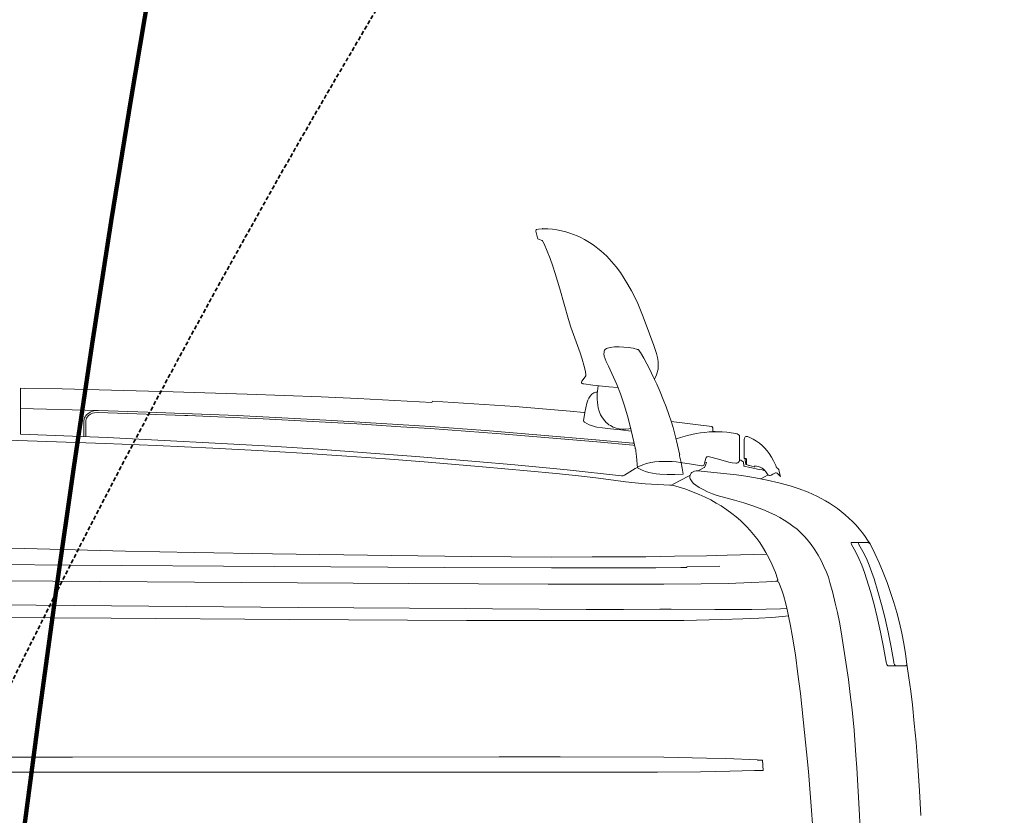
# Model space of a CAD drawing. Header units: millimetres. Extents: x 2204655785 to 2205143108, y 485765510 to 486291538.
# Tile 57 of 156: x 2204979450 to 2204980974, y 486175425 to 486176657. Entities that reach past the tile are written whole.
import ezdxf
from ezdxf.enums import TextEntityAlignment as Align
from ezdxf.lldxf.tags import DXFTag

# ---------------------------------------------------------------- set-up
doc = ezdxf.new("R2010")
doc.units = ezdxf.units.MM
doc.linetypes.add('DASHED2', pattern=[9.525, 6.35, -3.175])
doc.linetypes.add('НЕВИДИМАЯX2', pattern=[19.05, 12.7, -6.35])
for name, color, linetype in [('206ППР Панелевоз', 7, 'Continuous'), ('ППР_Автокран СКАТ-40', 7, 'Continuous'), ('ППР_Автокран_Опасная зона', 1, 'Continuous'), ('ППР_Автокран_Стрела', 7, 'Continuous'), ('ППР_Автокран_Стрела_15м', 7, 'Continuous'), ('ППР_Опасная зона от крана', 1, 'Continuous'), ('ППР_Разрез', 5, 'Continuous'), ('ППР_СКЛАД №2', 7, 'Continuous'), ('ППР_Стрела', 7, 'Continuous')]:
    doc.layers.add(name, color=color, linetype=linetype)
doc.styles.add('ППРк_М1-1', font='GOST_Common Italic.ttf', dxfattribs={"height": 800})
doc.styles.add('ППРк_М1-1кран', font='GOST_Common Italic.ttf', dxfattribs={"width": 0.8, "height": 600})
tags = doc.linetypes.add('опасная зона_Кран', pattern='A,30,-8,4,-8,30,-8,4,-8,30,-8,4,[230,Bbox.shx,S=2.5,R=0,X=0,Y=-10],-6', length=148).pattern_tags.tags
tags[24] = DXFTag(74, 5)

# ---------------------------------------------------------------- blocks, each defined once
blk = doc.blocks.new('*U420')
at = {"layer": 'ППР_Опасная зона от крана', "linetype": 'опасная зона_Кран', "lineweight": 80, "ltscale": 100}
blk.add_arc((135, 0), 50270, 90, 270, dxfattribs=at)
at = {"layer": 'ППР_Стрела', "linetype": 'НЕВИДИМАЯX2', "lineweight": 50, "ltscale": 100}
blk.add_arc((135, 0), 38700, 90, 270, dxfattribs=at)
at = {"layer": 'ППР_Стрела', "linetype": 'Continuous', "lineweight": 100}
blk.add_arc((135, 0), 30700, 90, 270, dxfattribs=at)
at = {"style": 'ППРк_М1-1', "width": 0.8}
for tag, p, height, flags in [('ОПАСНАЯ_ЗОНА', (25480.86, 21929.55), 800, 1), ('ОТЛЕТ_ГРУЗА', (25413.72, 20678.22), 800, 1), ('Кол-во_элементов', (2695.66, -1978.25), 1200, 8)]:
    blk.add_attdef(tag, p, '', height=height, dxfattribs=dict(at, flags=flags))
at = {"style": 'ППРк_М1-1', "width": 0.8, "flags": 8}
blk.add_attdef('МАРКА_КРАНА', text='', height=1200, dxfattribs=at).set_placement((8837.5, 818.17), align=Align.CENTER)
blk.add_attdef('ВЫСОТА', text='', height=1200, dxfattribs=at).set_placement((9134.89, -8454.02), align=Align.MIDDLE_CENTER)
at = {"layer": 'Defpoints', "style": 'ППРк_М1-1', "width": 0.8, "flags": 1}
for tag, p in [('МАКСИМАЛЬНАЯ_ДЛИНА_ГРУЗА', (25470.43, 19233.22)), ('ШИРИНА_ГРУЗА', (25397.01, 17803.51))]:
    blk.add_attdef(tag, p, '', height=800, dxfattribs=at)
at = {"layer": 'ППР_Разрез', "style": 'ППРк_М1-1кран', "width": 0.8, "flags": 8}
for tag, p in [('РАЗРЕЗ2', (-1027.85, 55181.17)), ('РАЗРЕЗ', (-1731.87, -54129.29))]:
    blk.add_attdef(tag, p, '', height=800, dxfattribs=at)
at = {"layer": 'ППР_Стрела', "style": 'ППРк_М1-1кран', "width": 0.8, "flags": 8}
for tag, p in [('ВЫСОТА_КРЮКА_ГОРИЗ', (-19652.89, 21607.87)), ('ГАБАРИТ_СТРЕЛЫ', (-25019.84, 21408.72)), ('ВЫСОТА_КРЮКА_НАКЛ', (-20393.31, 20761.66)), ('ВЫЛЕТ', (-16616.63, 14016.8))]:
    blk.add_attdef(tag, p, '', height=800, rotation=317, dxfattribs=at)
blk = doc.blocks.new('*U778')
at = {"layer": 'ППР_Автокран_Опасная зона', "color": 1, "linetype": 'опасная зона_Кран', "lineweight": 80, "ltscale": 100}
blk.add_arc((-3.65, 4.56), 29000, 319.788537, 219.788112, dxfattribs=at)
at = {"layer": 'ППР_Автокран_Стрела', "lineweight": 50}
blk.add_arc((-3.65, 4.56), 18000, 319.786841, 219.78643, dxfattribs=at)
at = {"layer": 'ППР_Автокран_Стрела_15м', "linetype": 'DASHED2', "lineweight": 35}
blk.add_arc((0.22, 1.42), 15000, 319.786203, 219.767437, dxfattribs=at)
blk = doc.blocks.new('*U789')
at = {"layer": '206ППР Панелевоз', "lineweight": 5}
for p, q in [((1668.1, 2972.9), (1668.2, 2974.1)), ((1670.7, 2962.5), (1668.1, 2972.9)), ((1668.1, 2972.9), (1668.1, 2972.9)), ((1668.1, 2972.9), (1668.1, 2972.9)), ((1668.1, 2972.9), (1668.1, 2972.9)), ((1668.1, 2972.9), (1668.1, 2972.9)), ((1668.2, 2974.1), (1668.7, 2975.2)), ((1668.7, 2975.2), (1669.5, 2975.8)), ((1669.5, 2975.8), (1672.3, 2976.3)), ((1672.3, 2976.3), (1679.5, 2976.6)), ((1679.5, 2976.6), (1686.7, 2976.5)), ((1686.7, 2976.5), (1693.9, 2976)), ((1693.9, 2976), (1701, 2975)), ((1701, 2975), (1708.1, 2973.7)), ((1708.1, 2973.7), (1715, 2971.9)), ((1671.4, 2961.3), (1670.7, 2962.5)), ((1670.7, 2962.5), (1670.7, 2962.5)), ((1672.6, 2960.6), (1671.4, 2961.3)), ((1678.1, 2958.7), (1672.6, 2960.6)), ((1678.7, 2958.1), (1678.1, 2958.7)), ((1679.4, 2956.8), (1678.7, 2958.1)), ((1715, 2971.9), (1720.9, 2970.1)), ((1720.9, 2970.1), (1726.7, 2968)), ((1726.7, 2968), (1732.4, 2965.6)), ((1732.4, 2965.6), (1738, 2963)), ((1738, 2963), (1743.6, 2960.1)), ((1743.6, 2960.1), (1749, 2957)), ((1681, 2953.2), (1679.4, 2956.8)), ((1685.9, 2942), (1681, 2953.2)), ((1690.4, 2930.5), (1685.9, 2942)), ((1749, 2957), (1754.2, 2953.7)), ((1754.2, 2953.7), (1759.4, 2950.2)), ((1759.4, 2950.2), (1764.3, 2946.4)), ((1764.3, 2946.4), (1769.1, 2942.5)), ((1769.1, 2942.5), (1773.7, 2938.4)), ((1694.5, 2919), (1690.4, 2930.5)), ((1773.7, 2938.4), (1778.2, 2934.1)), ((1778.2, 2934.1), (1785.6, 2926.2)), ((1698.3, 2907.3), (1694.5, 2919)), ((1785.6, 2926.2), (1792.6, 2917.8)), ((1792.6, 2917.8), (1799.2, 2909)), ((1705.4, 2883.7), (1698.3, 2907.3)), ((1799.2, 2909), (1805.3, 2899.9)), ((1805.3, 2899.9), (1811, 2890.5)), ((1719.1, 2836.3), (1705.4, 2883.7)), ((1811, 2890.5), (1816.3, 2880.8)), ((1816.3, 2880.8), (1821.4, 2870.9)), ((1821.4, 2870.9), (1826, 2860.9)), ((1826, 2860.9), (1830.4, 2850.7)), ((1830.4, 2850.7), (1834.6, 2840.4)), ((1722.7, 2824.5), (1719.1, 2836.3)), ((1834.6, 2840.4), (1844.3, 2814)), ((1726.6, 2812.9), (1722.7, 2824.5)), ((1736.8, 2784.5), (1726.6, 2812.9)), ((1844.3, 2814), (1851.2, 2795.8)), ((1774.9, 2788.8), (1776.2, 2790.1)), ((1776.2, 2790.1), (1777.7, 2791.1)), ((1777.7, 2791.1), (1779.5, 2792)), ((1779.5, 2792), (1783.3, 2792.9)), ((1783.3, 2792.9), (1790.3, 2793.7)), ((1790.3, 2793.7), (1797.5, 2793.9)), ((1797.5, 2793.9), (1804.6, 2793.6)), ((1804.6, 2793.6), (1811.8, 2792.8)), ((1811.8, 2792.8), (1818.8, 2791.6)), ((1818.8, 2791.6), (1825.8, 2789.9)), ((1825.4, 2790), (1827, 2789.6)), ((1827, 2789.6), (1828, 2788.7)), ((1851.2, 2795.8), (1853.3, 2789.6)), ((1853.3, 2789.6), (1855.2, 2783.4)), ((1740, 2775), (1736.8, 2784.5)), ((1742.7, 2765.3), (1740, 2775)), ((1773.8, 2783.2), (1773.9, 2785.2)), ((1774.3, 2779.3), (1773.8, 2783.2)), ((1773.9, 2785.2), (1774.2, 2787.2)), ((1774.2, 2787.2), (1774.9, 2788.8)), ((1775.5, 2775.3), (1774.3, 2779.3)), ((1777.2, 2771.4), (1775.5, 2775.3)), ((1828, 2788.7), (1830, 2785.8)), ((1830, 2785.8), (1830.4, 2785.3)), ((1830.4, 2785.3), (1835.4, 2776.6)), ((1835.4, 2776.6), (1844.6, 2758.8)), ((1855.2, 2783.4), (1856.6, 2777.3)), ((1856.6, 2777.3), (1857.6, 2771.2)), ((1745, 2755.6), (1742.7, 2765.3)), ((1780.8, 2763.8), (1777.2, 2771.4)), ((1793.5, 2735.4), (1780.8, 2763.8)), ((1857.5, 2759.3), (1856.9, 2756.4)), ((1857.9, 2765.2), (1857.5, 2759.3)), ((1857.6, 2771.2), (1857.9, 2765.2)), ((1740, 2741.3), (1745.8, 2749)), ((1745.9, 2749.8), (1745, 2755.6)), ((1745.8, 2749), (1745.9, 2749.8)), ((1745.8, 2749), (1745.8, 2749)), ((1745.9, 2749.8), (1745.9, 2749.8)), ((1844.6, 2758.8), (1850.2, 2747.5)), ((1850.2, 2747.5), (1855.6, 2736)), ((1855.2, 2750.8), (1851.8, 2743.9)), ((1856.2, 2753.6), (1855.2, 2750.8)), ((1856.9, 2756.4), (1856.2, 2753.6)), ((870.5, 2658.8), (870.5, 2729.8)), ((870.5, 2729.8), (877.5, 2729.6)), ((877.5, 2729.6), (934.9, 2728.7)), ((934.9, 2728.7), (992.3, 2727.5)), ((1739.1, 2739.7), (1739.7, 2740.9)), ((1739.2, 2738.2), (1739.1, 2739.7)), ((1739.4, 2737.9), (1739.2, 2738.2)), ((1740.2, 2737), (1739.4, 2737.9)), ((1739.7, 2740.9), (1740, 2741.3)), ((1741, 2736.6), (1740.2, 2737)), ((1742.5, 2736.4), (1741, 2736.6)), ((1756.4, 2734.7), (1742.5, 2736.4)), ((1781.4, 2732), (1756.4, 2734.7)), ((1764.8, 2733.7), (1763.5, 2720.9)), ((1795.5, 2730.8), (1781.4, 2732)), ((1799.3, 2720.9), (1793.5, 2735.4)), ((1855.6, 2736), (1860.7, 2724.3)), ((992.3, 2727.5), (1107, 2724.5)), ((1107, 2724.5), (1221.5, 2720.7)), ((1221.5, 2720.7), (1335.9, 2716.3)), ((1335.9, 2716.3), (1393, 2713.7)), ((1393, 2713.7), (1450.2, 2710.8)), ((1749, 2711.1), (1750.5, 2714.4)), ((1750.5, 2714.4), (1752.5, 2717.6)), ((1752.5, 2717.6), (1755.1, 2720.4)), ((1755.1, 2720.4), (1756.5, 2721.6)), ((1756.5, 2721.6), (1758, 2722.5)), ((1758, 2722.5), (1759.5, 2723.2)), ((1759.5, 2723.2), (1761.2, 2723.5)), ((1761.2, 2723.5), (1763.7, 2723.5)), ((1763.5, 2720.9), (1763.3, 2716.6)), ((1763.3, 2716.6), (1763.3, 2712.3)), ((1805.6, 2702.4), (1799.3, 2720.9)), ((1860.7, 2724.3), (1865.5, 2712.6)), ((870.5, 2698.6), (990.8, 2695.3)), ((1450.2, 2710.8), (1507.3, 2707.6)), ((1507.3, 2707.6), (1508.3, 2709.7)), ((1508.3, 2709.7), (1572.2, 2705.8)), ((1572.2, 2705.8), (1636.2, 2701.3)), ((1636.2, 2701.3), (1678.8, 2698)), ((1744.2, 2692.5), (1745.6, 2699.6)), ((1745.6, 2699.6), (1747.4, 2706.6)), ((1747.4, 2706.6), (1749, 2711.1)), ((1763.3, 2712.3), (1763.6, 2708)), ((1763.6, 2708), (1764.2, 2703.8)), ((1764.2, 2703.8), (1764.9, 2699.6)), ((1764.9, 2699.6), (1766.5, 2694.2)), ((1811.2, 2683.6), (1805.6, 2702.4)), ((1865.5, 2712.6), (1870.1, 2700.8)), ((1870.1, 2700.8), (1874.4, 2688.9)), ((968.9, 2682.1), (969.5, 2684)), ((969.5, 2684), (970.4, 2685.7)), ((970.4, 2685.7), (971.6, 2687.4)), ((971.6, 2687.4), (973, 2688.9)), ((972, 2681.8), (972.6, 2683.4)), ((972.6, 2683.4), (973.6, 2684.9)), ((973, 2688.9), (974.6, 2690.3)), ((973.6, 2684.9), (976, 2687.4)), ((974.6, 2690.3), (978.2, 2692.7)), ((976, 2687.4), (978.8, 2689.5)), ((978.2, 2692.7), (982.1, 2694.3)), ((978.8, 2689.5), (981.9, 2691)), ((981.9, 2691), (985.3, 2691.9)), ((982.1, 2694.3), (984, 2694.8)), ((984, 2694.8), (990.8, 2695.3)), ((985.3, 2691.9), (990.9, 2692.1)), ((990.8, 2695.3), (1067.7, 2693)), ((990.9, 2692.1), (1125.2, 2687.7)), ((1067.7, 2693), (1136.8, 2690.4)), ((1125.2, 2687.7), (1129.5, 2687.5)), ((1129.5, 2687.5), (1246.1, 2682.4)), ((1136.8, 2690.4), (1205.9, 2687.5)), ((1205.9, 2687.5), (1275, 2684.2)), ((1275, 2684.2), (1344, 2680.5)), ((1678.8, 2698), (1721.3, 2694.4)), ((1721.3, 2694.4), (1742.6, 2692.5)), ((1742.1, 2679.6), (1744.2, 2692.5)), ((1742.6, 2692.5), (1744.1, 2692.3)), ((1766.5, 2694.2), (1768.7, 2688.8)), ((1768.7, 2688.8), (1771.6, 2683.8)), ((1771.6, 2683.8), (1775.1, 2679.1)), ((1816, 2664.6), (1811.2, 2683.6)), ((1874.4, 2688.9), (1877.7, 2678.9)), ((968.5, 2679.4), (968.9, 2682.1)), ((968.5, 2654.8), (968.5, 2679.4)), ((971.6, 2680.1), (972, 2681.8)), ((971.6, 2654.7), (971.6, 2680.1)), ((1246.1, 2682.4), (1323.3, 2678.5)), ((1323.3, 2678.5), (1391.4, 2674.6)), ((1344, 2680.5), (1378.6, 2678.5)), ((1378.6, 2678.5), (1378.6, 2678.5)), ((1378.6, 2678.5), (1505.1, 2670.4)), ((1391.4, 2674.6), (1459.5, 2670.3)), ((1459.5, 2670.3), (1504.9, 2667.3)), ((1505.1, 2670.4), (1590.6, 2664.2)), ((1742.1, 2679.4), (1742.1, 2679.6)), ((1742.7, 2678.5), (1742.1, 2679.4)), ((1743.8, 2677.4), (1742.7, 2678.5)), ((1747.3, 2675.2), (1743.8, 2677.4)), ((1751, 2673.4), (1747.3, 2675.2)), ((1754.8, 2671.9), (1751, 2673.4)), ((1758.8, 2670.7), (1754.8, 2671.9)), ((1762.9, 2669.8), (1758.8, 2670.7)), ((1771.3, 2668.5), (1762.9, 2669.8)), ((1784, 2667.2), (1771.3, 2668.5)), ((1775.1, 2679.1), (1777, 2677)), ((1777, 2677), (1779.1, 2675.1)), ((1779.1, 2675.1), (1781.3, 2673.4)), ((1781.3, 2673.4), (1783.7, 2671.9)), ((1783.7, 2671.9), (1788.1, 2669.7)), ((1788.1, 2669.7), (1792.7, 2668.1)), ((1792.7, 2668.1), (1797.6, 2667)), ((1812.4, 2667.1), (1815.1, 2667.7)), ((1877.7, 2678.9), (1880.8, 2668.9)), ((1877.9, 2678.2), (1941, 2670.4)), ((1880.8, 2668.9), (1883.6, 2658.8)), ((1941, 2670.4), (1941.5, 2670)), ((1941.5, 2670), (1942.1, 2668.6)), ((1942.1, 2668.6), (1942.2, 2662.6)), ((1004.6, 2653.3), (870.5, 2658.8)), ((1093.2, 2649.1), (1004.6, 2653.3)), ((1504.9, 2667.3), (1613.9, 2659.2)), ((1590.6, 2664.2), (1676, 2657.4)), ((1613.9, 2659.2), (1688.5, 2653.2)), ((1676, 2657.4), (1761.4, 2650)), ((1688.5, 2653.2), (1763, 2646.7)), ((1799.9, 2665.3), (1784, 2667.2)), ((1797.6, 2667), (1802.6, 2666.5)), ((1816.1, 2663.5), (1799.9, 2665.3)), ((1799.9, 2665.3), (1799.9, 2665.3)), ((1802.6, 2666.5), (1807.5, 2666.5)), ((1807.5, 2666.5), (1812.4, 2667.1)), ((1820.2, 2646.7), (1816, 2664.6)), ((1883.6, 2658.8), (1886.3, 2648.6)), ((1885.5, 2651.7), (1892.2, 2653.7)), ((1892.2, 2653.7), (1903.2, 2656.7)), ((1903.2, 2656.7), (1909.8, 2658.2)), ((1909.8, 2658.2), (1916.5, 2659.6)), ((1916.5, 2659.6), (1923.2, 2660.6)), ((1923.2, 2660.6), (1929.9, 2661.5)), ((1929.9, 2661.5), (1936.7, 2662.1)), ((1936.7, 2662.1), (1943.5, 2662.4)), ((1942.2, 2662.6), (1945.8, 2662.7)), ((1943.5, 2662.4), (1950.3, 2662.5)), ((1950.3, 2662.5), (1957, 2662.3)), ((1957, 2662.3), (1963.8, 2661.8)), ((1963.8, 2661.8), (1974.1, 2660.5)), ((1974.1, 2660.5), (1977.6, 2659.8)), ((1977.6, 2659.8), (1980.2, 2659)), ((1980.2, 2659), (1981.7, 2658.1)), ((1981.7, 2658.1), (1983.4, 2656.5)), ((1983.4, 2656.5), (1983.8, 2655.8)), ((1983.8, 2655.8), (1983.8, 2655.6)), ((1983.8, 2655.6), (1983.8, 2619.5)), ((1991, 2650.5), (1991.2, 2652.5)), ((1991.2, 2652.5), (1991.7, 2653.6)), ((1991.7, 2653.6), (1992.5, 2654.4)), ((1992.5, 2654.4), (1993.5, 2655)), ((1993.5, 2655), (1994.7, 2655.2)), ((1994.7, 2655.2), (1995.8, 2655.2)), ((1995.8, 2655.2), (1999.5, 2653.7)), ((1999.5, 2653.7), (2005, 2650.9)), ((806.7, 2651), (1001.5, 2644.2)), ((1001.5, 2644.2), (1080.8, 2641.1)), ((1080.8, 2641.1), (1168.2, 2637.2)), ((1172, 2645), (1093.2, 2649.1)), ((1168.2, 2637.2), (1237.4, 2633.5)), ((1258.1, 2640), (1172, 2645)), ((1332.1, 2635.3), (1258.1, 2640)), ((1761.4, 2650), (1818.3, 2644.8)), ((1763, 2646.7), (1818.8, 2641.5)), ((1818.3, 2644.8), (1818.3, 2644.8)), ((1818.3, 2644.8), (1820.6, 2644.6)), ((1818.8, 2641.5), (1818.8, 2641.5)), ((1818.8, 2641.5), (1821.2, 2641.3)), ((1821.9, 2637.7), (1820.2, 2646.7)), ((1822.1, 2636.5), (1821.9, 2637.7)), ((1886.3, 2648.6), (1890.9, 2628.2)), ((1990.8, 2638), (1991, 2650.5)), ((1990.8, 2622), (1990.8, 2638)), ((2005, 2650.9), (2010.1, 2647.8)), ((2010.1, 2647.8), (2014.5, 2644.6)), ((2014.5, 2644.6), (2018.6, 2641.1)), ((2018.6, 2641.1), (2022.5, 2637.3)), ((2022.5, 2637.3), (2026.3, 2633)), ((1237.4, 2633.5), (1306.5, 2629.5)), ((1306.5, 2629.5), (1375.5, 2624.9)), ((1406.1, 2630), (1332.1, 2635.3)), ((1375.5, 2624.9), (1435.6, 2620.5)), ((1482.6, 2624.2), (1406.1, 2630)), ((1575.7, 2616.5), (1482.6, 2624.2)), ((1822.5, 2635.9), (1822.1, 2636.5)), ((1822.9, 2634.9), (1822.5, 2635.9)), ((1823.3, 2632.4), (1822.9, 2634.9)), ((1824.4, 2624.3), (1823.3, 2632.4)), ((1825.7, 2606.5), (1824.4, 2624.3)), ((1891.2, 2627.2), (1890.8, 2626.7)), ((1890.8, 2626.7), (1890.8, 2625.3)), ((1890.8, 2625.3), (1891.2, 2623.2)), ((1890.9, 2628.2), (1891.2, 2627.2)), ((1891.2, 2623.2), (1893.2, 2614.7)), ((1932.2, 2622.5), (1931.4, 2620.9)), ((1933, 2623.4), (1932.2, 2622.5)), ((1933.9, 2623.8), (1933, 2623.4)), ((1935.2, 2623.9), (1933.9, 2623.8)), ((1937, 2623.6), (1935.2, 2623.9)), ((1950.9, 2620.2), (1937, 2623.6)), ((1990.8, 2621.1), (1990.8, 2622)), ((2026.3, 2633), (2029.4, 2628.8)), ((2029.4, 2628.8), (2033.1, 2623.1)), ((2033.1, 2623.1), (2036.2, 2617.4)), ((1435.6, 2620.5), (1495.7, 2615.8)), ((1495.7, 2615.8), (1585.6, 2608.3)), ((1635.8, 2611.1), (1575.7, 2616.5)), ((1585.6, 2608.3), (1654.7, 2602.1)), ((1717, 2603.4), (1635.8, 2611.1)), ((1827.9, 2608.7), (1822.3, 2605.6)), ((1833.8, 2611.2), (1827.9, 2608.7)), ((1839.9, 2613.2), (1833.8, 2611.2)), ((1846.2, 2614.7), (1839.9, 2613.2)), ((1852.7, 2615.7), (1846.2, 2614.7)), ((1859.3, 2616.4), (1852.7, 2615.7)), ((1866, 2616.6), (1859.3, 2616.4)), ((1872.6, 2616.6), (1866, 2616.6)), ((1879.3, 2616.2), (1872.6, 2616.6)), ((1885.8, 2615.7), (1879.3, 2616.2)), ((1892.3, 2614.9), (1885.8, 2615.7)), ((1902.3, 2613.5), (1892.3, 2614.9)), ((1893.2, 2614.7), (1894.8, 2606.1)), ((1906.4, 2612.8), (1902.3, 2613.5)), ((1902.3, 2613.5), (1902.3, 2613.5)), ((1902.3, 2613.5), (1902.3, 2613.5)), ((1924.8, 2609.8), (1906.4, 2612.8)), ((1919.5, 2601.9), (1929, 2607.1)), ((1925.9, 2609.8), (1924.8, 2609.8)), ((1927.2, 2610.1), (1925.9, 2609.8)), ((1928.2, 2610.9), (1927.2, 2610.1)), ((1928.8, 2611.9), (1928.2, 2610.9)), ((1929.4, 2614), (1928.8, 2611.9)), ((1929, 2607.1), (1929.4, 2607.3)), ((1931.4, 2620.9), (1929.4, 2614)), ((1929.4, 2607.3), (1931.1, 2610.9)), ((1932.7, 2614.8), (1929.7, 2615.2)), ((1931.1, 2610.9), (1932.7, 2614.8)), ((1967.1, 2615.3), (1950.9, 2620.2)), ((1972.5, 2614.2), (1967.1, 2615.3)), ((1978, 2613.7), (1972.5, 2614.2)), ((1979.6, 2613.9), (1978, 2613.7)), ((1981.1, 2614.4), (1979.6, 2613.9)), ((1982.3, 2615.2), (1981.1, 2614.4)), ((1983.1, 2616.4), (1982.3, 2615.2)), ((1983.6, 2617.8), (1983.1, 2616.4)), ((1983.8, 2619.5), (1983.6, 2617.8)), ((1985.5, 2618.6), (1983.8, 2618.9)), ((1986.3, 2617.8), (1985.5, 2618.6)), ((1988.7, 2616.4), (1986.3, 2617.8)), ((1989.6, 2615.7), (1988.7, 2616.4)), ((1989.8, 2614.8), (1989.6, 2615.7)), ((1990.1, 2610.3), (1989.8, 2614.8)), ((1990.3, 2609.7), (1990.1, 2610.4)), ((1990.1, 2610.4), (1990.1, 2610.3)), ((1991, 2609.3), (1990.3, 2609.7)), ((1991, 2620.8), (1990.8, 2621.1)), ((1993.4, 2620.8), (1991, 2620.8)), ((1999.8, 2607.2), (1991, 2609.3)), ((1991, 2609.3), (1991, 2609.3)), ((1992.3, 2620.8), (1992.4, 2619.1)), ((1992.4, 2619.1), (1992.4, 2619.1)), ((1992.4, 2619.1), (1992.9, 2614.5)), ((1992.9, 2614.5), (1993.3, 2612.6)), ((1993.3, 2612.6), (1993.6, 2611.9)), ((1994, 2620.6), (1993.4, 2620.8)), ((1993.6, 2611.9), (1994, 2611.7)), ((1994.3, 2619.9), (1994, 2620.6)), ((1994, 2611.7), (1994, 2611.7)), ((1994, 2611.7), (1994.3, 2611.7)), ((1994.4, 2611.6), (1994.3, 2619.9)), ((1994.3, 2611.7), (1994.4, 2611.6)), ((1997.9, 2610.4), (1994.3, 2611.7)), ((1999, 2610), (1997.9, 2610.4)), ((2006.1, 2607.9), (1999, 2610)), ((2002.5, 2606.4), (1999.8, 2607.2)), ((2006.8, 2607.9), (2006.1, 2607.9)), ((2007.2, 2608.2), (2006.8, 2607.9)), ((2007.6, 2609.5), (2007.2, 2608.2)), ((2012.4, 2608.4), (2007.6, 2609.5)), ((2015.6, 2607.4), (2012.4, 2608.4)), ((2018.6, 2606), (2015.6, 2607.4)), ((2036.2, 2617.4), (2039.7, 2610)), ((2039.7, 2610), (2041.1, 2606.7)), ((2041.1, 2606.7), (2042.6, 2606)), ((1654.7, 2602.1), (1699.7, 2597.8)), ((1699.7, 2597.8), (1734.2, 2594.2)), ((1801.2, 2594.1), (1717, 2603.4)), ((1734.2, 2594.2), (1761.3, 2591)), ((1803.6, 2594.4), (1801.2, 2594.1)), ((1805.6, 2595.1), (1803.6, 2594.4)), ((1822.3, 2605.6), (1805.6, 2595.1)), ((1805.6, 2595.1), (1805.6, 2595.1)), ((1822.3, 2605.6), (1822.3, 2605.6)), ((1827.7, 2605.4), (1825.7, 2606.5)), ((1825.7, 2606.5), (1825.7, 2606.5)), ((1832.7, 2602.9), (1827.7, 2605.4)), ((1838, 2600.9), (1832.7, 2602.9)), ((1843.4, 2599.4), (1838, 2600.9)), ((1848.9, 2598.1), (1843.4, 2599.4)), ((1854.6, 2597.3), (1848.9, 2598.1)), ((1860.3, 2596.7), (1854.6, 2597.3)), ((1871.9, 2596.2), (1860.3, 2596.7)), ((1883.5, 2596.3), (1871.9, 2596.2)), ((1903.5, 2593.1), (1882.1, 2581.7)), ((1896.1, 2596.8), (1883.5, 2596.3)), ((1894.8, 2606.1), (1896.3, 2597)), ((1896.3, 2597), (1896.1, 2596.8)), ((1907.2, 2595.1), (1903.5, 2593.1)), ((1906.9, 2593.9), (1906.6, 2591.7)), ((1906.6, 2591.7), (1906.6, 2590.8)), ((1907.6, 2596.2), (1906.9, 2593.9)), ((1908.8, 2598.1), (1907.6, 2596.2)), ((1910.1, 2599.5), (1908.8, 2598.1)), ((1911.9, 2600.6), (1910.1, 2599.5)), ((1914.2, 2601.3), (1911.9, 2600.6)), ((1916.6, 2601.8), (1914.2, 2601.3)), ((1919, 2601.9), (1916.6, 2601.8)), ((1948.9, 2599), (1919, 2601.9)), ((1978.8, 2595.6), (1948.9, 2599)), ((1993.7, 2593.5), (1978.8, 2595.6)), ((2008.6, 2591.1), (1993.7, 2593.5)), ((2011.5, 2604.4), (2002.5, 2606.4)), ((2015.3, 2603.9), (2011.5, 2604.4)), ((2018.8, 2603.6), (2015.3, 2603.9)), ((2027.8, 2595.5), (2016.7, 2589.7)), ((2020.9, 2604.5), (2018.6, 2606)), ((2023.1, 2602.1), (2018.8, 2603.6)), ((2022.5, 2602.9), (2020.9, 2604.5)), ((2025, 2599.7), (2022.5, 2602.9)), ((2028, 2595.2), (2025, 2599.7)), ((2028.7, 2595), (2028, 2595.2)), ((2029.9, 2594.7), (2028.7, 2595)), ((2031.2, 2594.8), (2029.9, 2594.7)), ((2032.6, 2595.4), (2031.2, 2594.8)), ((2035.2, 2596.7), (2032.6, 2595.4)), ((2039.2, 2598.6), (2035.2, 2596.7)), ((2040.5, 2598.7), (2039.2, 2598.6)), ((2041.9, 2598.2), (2040.5, 2598.7)), ((2043.2, 2597.4), (2041.9, 2598.2)), ((2042.6, 2606), (2044.3, 2604)), ((2044.6, 2596), (2043.2, 2597.4)), ((2044.3, 2604), (2045.2, 2601.1)), ((2046.9, 2593), (2044.6, 2596)), ((2045.2, 2601.1), (2046.9, 2593)), ((1761.3, 2591), (1788.7, 2587.4)), ((1788.7, 2587.4), (1806.9, 2584.8)), ((1806.9, 2584.8), (1806.9, 2585.1)), ((1806.9, 2585.1), (1822.3, 2583.3)), ((1822.3, 2583.3), (1837.7, 2582)), ((1837.7, 2582), (1857.3, 2580.8)), ((1857.3, 2580.8), (1875.9, 2580)), ((1875.9, 2580), (1879.7, 2579.7)), ((1882.1, 2581.7), (1878.3, 2579.7)), ((1879.7, 2579.7), (1890.1, 2576.7)), ((1890.1, 2576.7), (1900.5, 2573.3)), ((1906.6, 2590.8), (1907.2, 2589.6)), ((1907.2, 2589.6), (1910.4, 2584.7)), ((1910.4, 2584.7), (1912.5, 2582.4)), ((1912.5, 2582.4), (1916.2, 2579.6)), ((1916.2, 2579.6), (1921.4, 2576.3)), ((1921.4, 2576.3), (1927.3, 2573)), ((2026.5, 2587.7), (2008.6, 2591.1)), ((2044.3, 2583.6), (2026.5, 2587.7)), ((2061.9, 2578.7), (2044.3, 2583.6)), ((2062, 2578.7), (2061.9, 2578.7)), ((2076.1, 2574), (2062, 2578.7)), ((1900.5, 2573.3), (1911.9, 2569.1)), ((1911.9, 2569.1), (1921.2, 2565.3)), ((1921.2, 2565.3), (1930.7, 2561)), ((1927.3, 2573), (1934.2, 2569.6)), ((1930.7, 2561), (1939.1, 2556.8)), ((1934.2, 2569.6), (1941.6, 2566.3)), ((1941.6, 2566.3), (1949.1, 2563.6)), ((1949.1, 2563.6), (1976.1, 2556.3)), ((2089.9, 2568.7), (2076.1, 2574)), ((2096.7, 2565.7), (2089.9, 2568.7)), ((2103.4, 2562.5), (2096.7, 2565.7)), ((2110.1, 2559.1), (2103.4, 2562.5)), ((1939.1, 2556.8), (1947.5, 2552.1)), ((1947.5, 2552.1), (1955.2, 2547.5)), ((1955.2, 2547.5), (1964, 2541.7)), ((1976.1, 2556.3), (1990.2, 2552.2)), ((1990.2, 2552.2), (2005.6, 2547.2)), ((2005.6, 2547.2), (2013.9, 2544.2)), ((2116.6, 2555.6), (2110.1, 2559.1)), ((2122.9, 2551.8), (2116.6, 2555.6)), ((2129.2, 2547.7), (2122.9, 2551.8)), ((2135.2, 2543.5), (2129.2, 2547.7)), ((1964, 2541.7), (1971.7, 2536)), ((1971.7, 2536), (1978.4, 2530.6)), ((1978.4, 2530.6), (1985.2, 2524.8)), ((2013.9, 2544.2), (2022.1, 2540.9)), ((2022.1, 2540.9), (2030.2, 2537.4)), ((2030.2, 2537.4), (2038.2, 2533.6)), ((2038.2, 2533.6), (2046.1, 2529.5)), ((2141.2, 2539), (2135.2, 2543.5)), ((2147.2, 2534), (2141.2, 2539)), ((2153, 2528.8), (2147.2, 2534)), ((1985.2, 2524.8), (1988.9, 2521.3)), ((1988.9, 2521.3), (1989, 2521.4)), ((1989, 2521.4), (1994.7, 2515.7)), ((1994.7, 2515.7), (2000.1, 2509.8)), ((2046.1, 2529.5), (2053, 2525.5)), ((2053, 2525.5), (2059.8, 2521.1)), ((2059.8, 2521.1), (2066.4, 2516.4)), ((2066.4, 2516.4), (2072.7, 2511.4)), ((2158.6, 2523.4), (2153, 2528.8)), ((2164, 2517.8), (2158.6, 2523.4)), ((2169.1, 2511.9), (2164, 2517.8)), ((2000.1, 2509.8), (2005.3, 2503.6)), ((2005.3, 2503.6), (2010.3, 2497.3)), ((2072.7, 2511.4), (2078.7, 2506.1)), ((2078.7, 2506.1), (2084.3, 2500.4)), ((2084.3, 2500.4), (2088.5, 2495.7)), ((2174, 2505.8), (2169.1, 2511.9)), ((2178.1, 2500.3), (2174, 2505.8)), ((2182, 2494.6), (2178.1, 2500.3)), ((2010.3, 2497.3), (2014.9, 2490.8)), ((2014.9, 2490.8), (2019.4, 2484.1)), ((2088.5, 2495.7), (2094.6, 2487.9)), ((2094.6, 2487.9), (2100.2, 2479.8)), ((2156.7, 2491), (2156.4, 2490.6)), ((2156.4, 2490.6), (2156.4, 2490)), ((2156.4, 2490), (2157, 2488)), ((2157.1, 2491.1), (2156.7, 2491)), ((2157, 2488), (2163.2, 2477)), ((2171.2, 2491.1), (2157.1, 2491.1)), ((2167.9, 2490), (2168, 2490.6)), ((2168.5, 2488), (2167.9, 2490)), ((2168, 2490.6), (2168.2, 2491)), ((2168.2, 2491), (2168.6, 2491.1)), ((2174.8, 2477), (2168.5, 2488)), ((2168.6, 2491.1), (2182.8, 2491.1)), ((2185.7, 2488.8), (2182, 2494.6)), ((2182.8, 2491.1), (2182.8, 2491.1)), ((2182.8, 2491.1), (2183.6, 2490.8)), ((2183.6, 2490.8), (2184.6, 2490)), ((2184.6, 2490), (2185.7, 2488.8)), ((2185.7, 2488.8), (2193, 2474.1)), ((774.1, 2484.2), (896.2, 2481)), ((896.2, 2481), (1033.1, 2477.8)), ((1033.1, 2477.8), (1139.4, 2475.6)), ((1139.4, 2475.6), (1260.7, 2473.4)), ((1260.7, 2473.4), (1444.2, 2470.7)), ((1444.2, 2470.7), (1568.5, 2469.2)), ((1838.7, 2469), (1882.8, 2469.6)), ((1882.8, 2469.6), (1932.8, 2470.6)), ((1932.8, 2470.6), (1947.5, 2471)), ((1947.5, 2471), (1964.8, 2471.2)), ((1964.6, 2471.6), (2026.1, 2472.7)), ((1964.8, 2471.2), (1964.6, 2471.6)), ((2019.4, 2484.1), (2024.3, 2475.7)), ((2024.3, 2475.7), (2029.5, 2466.2)), ((2100.2, 2479.8), (2105.3, 2471.5)), ((2105.3, 2471.5), (2110.1, 2462.9)), ((2163.2, 2477), (2168.4, 2466.4)), ((2180, 2466.4), (2174.8, 2477)), ((2193, 2474.1), (2199.8, 2459.3)), ((607.9, 2458.8), (949.1, 2456)), ((949.1, 2456), (1263.3, 2453.9)), ((1568.5, 2469.2), (1630.4, 2468.7)), ((1630.4, 2468.7), (1691.9, 2468.5)), ((1691.9, 2468.5), (1755.5, 2468.7)), ((1755.5, 2468.7), (1804.5, 2469)), ((1804.5, 2469), (1838.7, 2469)), ((1901.9, 2453.2), (1953.1, 2454.1)), ((2029.5, 2466.2), (2034.2, 2456.3)), ((2034.2, 2456.3), (2037.3, 2449.3)), ((2110.1, 2462.9), (2114.4, 2454)), ((2168.4, 2466.4), (2173.1, 2455.7)), ((2173.1, 2455.7), (2177.2, 2444.7)), ((2184.6, 2455.7), (2180, 2466.4)), ((2188.7, 2444.7), (2184.6, 2455.7)), ((2199.8, 2459.3), (2206.2, 2444.3)), ((1263.3, 2453.9), (1527, 2452.4)), ((1527, 2452.4), (1692.4, 2451.8)), ((1692.4, 2451.8), (1813.3, 2451.6)), ((1813.3, 2451.6), (1854.2, 2451.8)), ((1854.2, 2451.8), (1893, 2452.2)), ((1893, 2452.2), (1902.1, 2452.4)), ((1902.1, 2452.4), (1901.9, 2453.2)), ((2037.3, 2449.3), (2037.3, 2449.3)), ((2037.3, 2449.3), (2039.2, 2444.4)), ((2039.2, 2444.4), (2042.3, 2434.7)), ((2114.4, 2454), (2118.3, 2445)), ((2118.3, 2445), (2121.2, 2437.2)), ((2177.2, 2444.7), (2180.5, 2434.7)), ((2192, 2434.7), (2188.7, 2444.7)), ((2206.2, 2444.3), (2212.1, 2429.1)), ((847.5, 2431.6), (1213.4, 2428.9)), ((1213.4, 2428.9), (1471.7, 2427.4)), ((1471.7, 2427.4), (1687.4, 2426.5)), ((1687.4, 2426.5), (1794.3, 2426.3)), ((1794.3, 2426.3), (1866.4, 2426.4)), ((1866.4, 2426.4), (1924.5, 2427)), ((1924.5, 2427), (1966, 2427.7)), ((1966, 2427.7), (2002.2, 2428.9)), ((2002.2, 2428.9), (2025.4, 2430)), ((2025.4, 2430), (2040, 2431)), ((2040, 2431), (2043, 2431.2)), ((2042.3, 2434.7), (2042.8, 2433.4)), ((2042.8, 2433.4), (2042.6, 2432.8)), ((2042.6, 2432.8), (2043, 2431.2)), ((2042.8, 2433.4), (2042.8, 2433.4)), ((2043, 2431.2), (2043, 2431.2)), ((2043, 2431.2), (2043.6, 2429.9)), ((2043.6, 2429.9), (2044, 2429.3)), ((2044, 2429.3), (2044.4, 2429.2)), ((2044.4, 2429.2), (2044.4, 2429.2)), ((2044.4, 2429.2), (2049, 2417.3)), ((2121.2, 2437.2), (2123.7, 2429.3)), ((2123.7, 2429.3), (2128.1, 2413.2)), ((2180.5, 2434.7), (2186.4, 2415)), ((2198, 2415), (2192, 2434.7)), ((2212.1, 2429.1), (2217.5, 2413.7)), ((2049, 2417.3), (2051.6, 2409.4)), ((2051.6, 2409.4), (2055.3, 2395.9)), ((2128.1, 2413.2), (2132, 2397)), ((2186.4, 2415), (2191.9, 2395.2)), ((2203.4, 2395.2), (2198, 2415)), ((2217.5, 2413.7), (2222.5, 2398.2)), ((953.5, 2393.4), (655.3, 2396.2)), ((1300.4, 2390.5), (953.5, 2393.4)), ((2055.3, 2395.9), (2057, 2389.1)), ((2132, 2397), (2135.2, 2382.4)), ((2191.9, 2395.2), (2196.9, 2375.2)), ((2208.4, 2375.2), (2203.4, 2395.2)), ((2222.5, 2398.2), (2227.1, 2382.5)), ((1558.9, 2388.7), (1300.4, 2390.5)), ((1601.5, 2388.5), (1558.9, 2388.7)), ((1558.9, 2388.7), (1558.9, 2388.7)), ((1746.3, 2387.3), (1601.5, 2388.5)), ((1804.1, 2387.2), (1746.3, 2387.3)), ((1860.2, 2387.6), (1804.1, 2387.2)), ((1878, 2387.6), (1860.2, 2387.6)), ((1860.2, 2387.6), (1860.2, 2387.6)), ((1945.6, 2387.2), (1878, 2387.6)), ((1990, 2387.4), (1945.6, 2387.2)), ((2002.5, 2387.5), (1990, 2387.4)), ((1990, 2387.4), (1990, 2387.4)), ((2047.2, 2388.5), (2002.5, 2387.5)), ((2057, 2389.1), (2047.2, 2388.5)), ((2059.6, 2377.3), (2057, 2389.1)), ((2135.2, 2382.4), (2138.2, 2367.8)), ((2227.1, 2382.5), (2231.1, 2366.7)), ((703.3, 2376), (1010.9, 2373.6)), ((1010.9, 2373.6), (1286.9, 2371.8)), ((1286.9, 2371.8), (1561.1, 2370.4)), ((1561.1, 2370.4), (1561.1, 2370.4)), ((1561.1, 2370.4), (1693.2, 2370.1)), ((1693.2, 2370.1), (1864.8, 2370)), ((1864.8, 2370), (1897.7, 2370.4)), ((1897.7, 2370.4), (1956.1, 2371.7)), ((1956.1, 2371.7), (1988.7, 2372.7)), ((1988.7, 2372.7), (2013.5, 2373.7)), ((2013.5, 2373.7), (2033.7, 2375)), ((2033.7, 2375), (2050.2, 2376.3)), ((2050.2, 2376.3), (2059.6, 2377.3)), ((2059.6, 2377), (2062.7, 2362.2)), ((2138.2, 2367.8), (2141, 2352.5)), ((2196.9, 2375.2), (2202.1, 2352.2)), ((2213.6, 2352.2), (2208.4, 2375.2)), ((2231.1, 2366.7), (2234.7, 2350.8)), ((2062.7, 2362.2), (2065.4, 2347.3)), ((2141, 2352.5), (2146.4, 2319.3)), ((2202.1, 2352.2), (2206.7, 2329)), ((2218.3, 2329), (2213.6, 2352.2)), ((2234.7, 2350.8), (2237.8, 2334.8)), ((2065.4, 2347.3), (2070.1, 2317.3)), ((2237.8, 2334.8), (2240.4, 2318.7)), ((2070.1, 2317.3), (2074.2, 2287.3)), ((2146.4, 2319.3), (2152.2, 2279.1)), ((2206.7, 2329), (2210.9, 2305.8)), ((2222.4, 2305.8), (2218.3, 2329)), ((2240.4, 2318.7), (2242.6, 2302.6)), ((2210.9, 2305.8), (2211.1, 2304.3)), ((2211.1, 2304.3), (2211.8, 2302)), ((2211.8, 2302), (2212.9, 2300.5)), ((2222.7, 2304.3), (2222.4, 2305.8)), ((2223.4, 2302), (2222.7, 2304.3)), ((2224.5, 2300.5), (2223.4, 2302)), ((2242.6, 2302.6), (2242.2, 2301.2)), ((2242.6, 2302.6), (2245.8, 2281.7)), ((2074.2, 2287.3), (2077.9, 2257.2)), ((2212.9, 2300.5), (2213.5, 2300.1)), ((2213.5, 2300.1), (2214.1, 2299.9)), ((2214.1, 2299.9), (2229.6, 2300.2)), ((2225.1, 2300.1), (2224.5, 2300.5)), ((2225.6, 2299.9), (2225.1, 2300.1)), ((2241.2, 2300.2), (2225.6, 2299.9)), ((2241.8, 2300.5), (2241.2, 2300.2)), ((2242.2, 2301.2), (2241.8, 2300.5)), ((2152.2, 2279.1), (2155.2, 2255.6)), ((2245.8, 2281.7), (2248.8, 2260.7)), ((2077.9, 2257.2), (2084.5, 2196.9)), ((2248.8, 2260.7), (2251.3, 2239.7)), ((2155.2, 2255.6), (2157.9, 2232)), ((2157.9, 2232), (2160.9, 2200.7)), ((2251.3, 2239.7), (2254.3, 2210.8)), ((2254.3, 2210.8), (2256.9, 2181.9)), ((2084.5, 2196.9), (2087.5, 2166.8)), ((2160.9, 2200.7), (2163.9, 2161.5)), ((2256.9, 2181.9), (2259.1, 2152.9)), ((2087.5, 2166.8), (2090.3, 2136.6)), ((951.3, 2158.5), (698.2, 2158.5)), ((1611.5, 2159), (951.3, 2158.5)), ((1706.1, 2159), (1611.5, 2159)), ((1866.6, 2158.4), (1706.1, 2159)), ((1932.8, 2157.3), (1866.6, 2158.4)), ((1962.3, 2156.4), (1932.8, 2157.3)), ((2011.7, 2154.4), (1962.3, 2156.4)), ((2011.7, 2154.2), (2011.7, 2154.4)), ((2019.2, 2154.2), (2011.7, 2154.2)), ((2011.7, 2154.2), (2011.7, 2154.2)), ((2020.3, 2137.9), (2019.2, 2154.2)), ((2163.9, 2161.5), (2165.2, 2141.9)), ((2259.1, 2152.9), (2262.1, 2106.7)), ((845.7, 2135.5), (1648.3, 2135.3)), ((1648.3, 2135.3), (1784.3, 2135.5)), ((1784.3, 2135.5), (1856.8, 2135.6)), ((1856.8, 2135.6), (1923.1, 2136.1)), ((1923.1, 2136.1), (1968.7, 2136.8)), ((1968.7, 2136.8), (2007.1, 2137.8)), ((2007.1, 2137.8), (2018.6, 2137.9)), ((2018.6, 2137.9), (2018, 2137.9)), ((2018, 2137.9), (2020.3, 2137.9)), ((2018.6, 2137.9), (2018.6, 2137.9)), ((2090.3, 2136.6), (2095.3, 2076.1)), ((2165.2, 2141.9), (2169.4, 2069)), ((2262.1, 2106.7), (2264.2, 2068.2)), ((2095.3, 2076.1), (2099.9, 2014.1)), ((2169.4, 2069), (2172.6, 2004.5))]:
    blk.add_line(p, q, dxfattribs=at)
blk.add_point((1678.8, 2976.7), dxfattribs=at)
blk = doc.blocks.new('Бортовой панелевоз')
at = {"layer": 'ППР_СКЛАД №2'}
blk.add_blockref('*U789', (26722.3, 14240.3), dxfattribs=at)

msp = doc.modelspace()

# ---------------------------------------------------------------- block references
at = {"rotation": 270}
msp.add_blockref('*U420', (2205009908.3, 486171614.7), dxfattribs=at)

# ---------------------------------------------------------------- next in the draw order: block references
at = {"layer": 'ППР_Автокран СКАТ-40', "rotation": 180}
msp.add_blockref('*U778', (2204992903.8, 486169018.3), dxfattribs=at)

# ---------------------------------------------------------------- next in the draw order: block references
at = {"layer": 'ППР_Автокран СКАТ-40', "rotation": 270}
msp.add_blockref('*U778', (2204967067.2, 486180827.7), dxfattribs=at)

# ---------------------------------------------------------------- next in the draw order: block references
msp.add_blockref('Бортовой панелевоз', (2204951858.3, 486159116.4))

doc.saveas('drawing.dxf')
